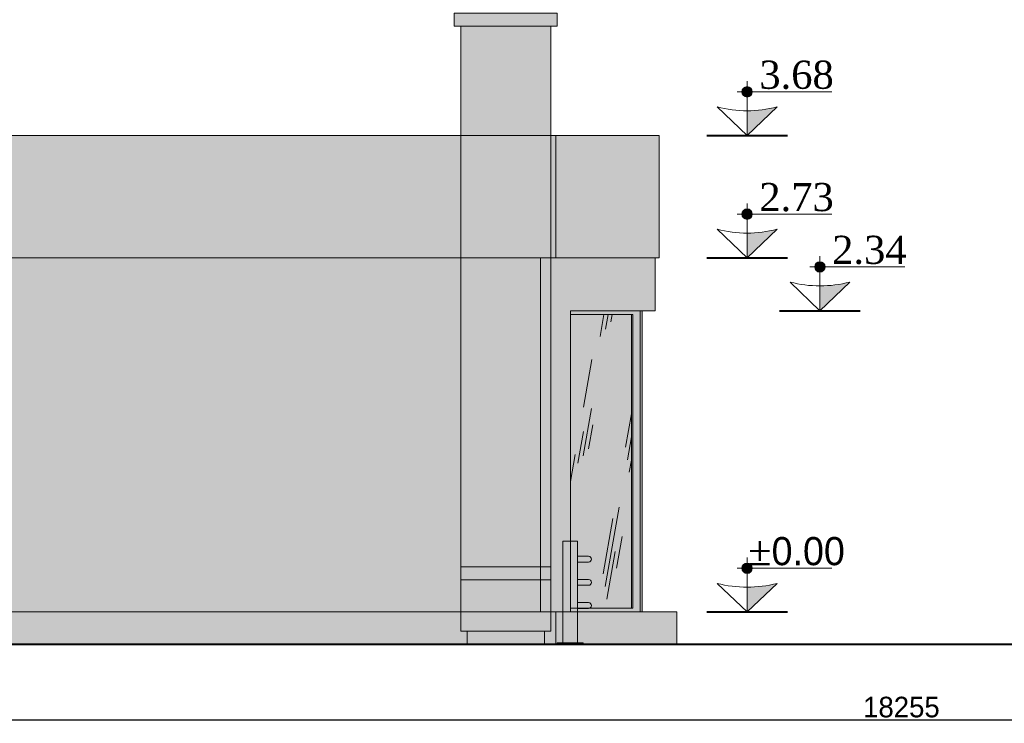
# Model space of a CAD drawing. Header units: feet. Extents: x 1537802 to 2072561, y 4461723 to 4732600.
# Tile 101 of 113: x 1974651 to 1982298, y 4586259 to 4591723. Entities that reach past the tile are written whole.
import ezdxf

# ---------------------------------------------------------------- set-up
doc = ezdxf.new("R2010")
doc.units = ezdxf.units.FT
doc.header["$MEASUREMENT"] = 0
doc.header["$PDMODE"] = 98
doc.header["$PDSIZE"] = 0.3
doc.layers.add('ZOMEBI', color=20, linetype='Continuous')
doc.dimstyles.new('ZO M100 Ark', dxfattribs={"dimscale": 8, "dimtxt": 8, "dimasz": 3, "dimexe": 0.5, "dimexo": 0, "dimgap": 2, "dimtad": 1, "dimtoh": 1, "dimdec": 0, "dimlfac": 10, "dimzin": 9, "dimtxsty": 'Standard', "dimblk": 'OBLIQUE', "dimcen": 2.5085, "dimdle": 0.5, "dimclrd": 20, "dimclre": 20, "dimclrt": 20, "dimadec": 0, "dimazin": 0, "dimtfac": 1, "dimtdec": 0, "dimtofl": 0, "dimtmove": 0, "dimatfit": 3, "dimfxl": 1, "dimarcsym": 0})

# ---------------------------------------------------------------- blocks, each defined once
blk = doc.blocks.new('marcx')
h = blk.add_hatch(color=256)
h.dxf.hatch_style = 1
h.paths.add_polyline_path([(-700, 4800), (100, 4800), (100, 4900), (-700, 4900)])
h.paths.add_polyline_path([(50, 600), (-650, 600), (-650, 500), (50, 500)])
at = {"lineweight": 0, "true_color": 0xf7f7f7}
h = blk.add_hatch(color=7, dxfattribs=at)
h.dxf.hatch_style = 1
h.paths.add_polyline_path([(-650, 4800), (50, 4800), (50, 600), (-650, 600)])
h.paths.add_polyline_path([(-650, 500), (50, 500), (50, 100), (-650, 100)])
at = {"linetype": 'ByBlock', "lineweight": 40, "ltscale": 0.5}
h = blk.add_hatch(color=252, dxfattribs=at)
h.dxf.hatch_style = 1
h.paths.add_polyline_path([(-600, 0), (0, 0), (0, 100), (-600, 100)])
at = {"linetype": 'ByBlock', "lineweight": 9, "ltscale": 0.5}
for points in [[(-700, 4800), (100, 4800), (100, 4900), (-700, 4900)], [(-650, 4800), (50, 4800), (50, 600), (-650, 600)], [(50, 600), (-650, 600), (-650, 500), (50, 500)], [(-650, 500), (50, 500), (50, 100), (-650, 100)], [(-600, 0), (0, 0), (0, 100), (-600, 100)]]:
    blk.add_lwpolyline(points, close=True, dxfattribs=at)
blk = doc.blocks.new('_Dot')
at = {"color": 0, "linetype": 'ByBlock', "lineweight": -2}
blk.add_line((-0.5, 0), (-1, 0), dxfattribs=at)
at = {"color": 0, "linetype": 'ByBlock', "lineweight": 40, "const_width": 0.5}
blk.add_lwpolyline([(-0.25, 0, 1), (0.25, 0, 1)], format="xyb", close=True, dxfattribs=at)
blk = doc.blocks.new('*D5864')
at = {"layer": 'Defpoints', "color": 0, "lineweight": 30, "transparency": 16777216}
for p in [(1972371.81645509, 4586589.987446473), (1990626.816455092, 4586587.632847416), (1972371.81645509, 4586282.88768766)]:
    blk.add_point(p, dxfattribs=at)
at = {"layer": 'ZOMEBI', "color": 5, "lineweight": -2, "transparency": 16777216}
for p, q in [((1972371.81645509, 4586589.987446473), (1972371.81645509, 4586262.88768766)), ((1990626.816455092, 4586587.632847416), (1990626.816455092, 4586262.88768766)), ((1990578.816455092, 4586282.88768766), (1972419.81645509, 4586282.88768766))]:
    blk.add_line(p, q, dxfattribs=at)
at = {"layer": 'ZOMEBI', "color": 5, "lineweight": -2, "transparency": 16777216, "xscale": 48, "yscale": 48, "zscale": 48, "rotation": 180}
blk.add_blockref('_Dot', (1972371.81645509, 4586282.88768766), dxfattribs=at)
at = {"layer": 'ZOMEBI', "color": 5, "lineweight": -2, "transparency": 16777216, "xscale": 48, "yscale": 48, "zscale": 48}
blk.add_blockref('_Dot', (1990626.816455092, 4586282.88768766), dxfattribs=at)
at = {"layer": 'ZOMEBI', "color": 5, "lineweight": 5, "transparency": 16777216, "insert": (1981499.316455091, 4586384.003447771), "char_height": 160, "attachment_point": 5}
blk.add_mtext('18255', dxfattribs=at)
blk = doc.blocks.new('gggggggggggggggggggggggg')
at = {"lineweight": 30}
h = blk.add_hatch(color=2, dxfattribs=at)
h.dxf.hatch_style = 1
h.set_gradient(color1=(91, 91, 91), tint=1, name='CYLINDER')
h.paths.add_polyline_path([(57.5, -790), (57.5, 0), (-57.5, 0), (-57.5, -790)])
h = blk.add_hatch(color=2, dxfattribs=at)
h.dxf.hatch_style = 1
h.set_gradient(color1=(91, 91, 91), rotation=90.00000000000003, tint=1, name='CYLINDER')
edge = h.paths.add_edge_path()
edge.add_line((142.5, -117.5), (57.5, -117.5))
edge.add_line((57.5, -117.5), (57.5, -162.5))
edge.add_line((57.5, -162.5), (142.5, -162.5))
edge.add_arc((142.5, -140), 22.5, 270, 450)
h = blk.add_hatch(color=2, dxfattribs=at)
h.dxf.hatch_style = 1
h.set_gradient(color1=(91, 91, 91), rotation=90.00000000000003, tint=1, name='CYLINDER')
edge = h.paths.add_edge_path()
edge.add_line((142.5, -297.5), (57.5, -297.5))
edge.add_line((57.5, -297.5), (57.5, -342.5))
edge.add_line((57.5, -342.5), (142.5, -342.5))
edge.add_arc((142.5, -320), 22.5, 270, 450)
h = blk.add_hatch(color=2, dxfattribs=at)
h.dxf.hatch_style = 1
h.set_gradient(color1=(91, 91, 91), rotation=90.00000000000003, tint=1, name='CYLINDER')
edge = h.paths.add_edge_path()
edge.add_line((142.5, -477.5), (57.5, -477.5))
edge.add_line((57.5, -477.5), (57.5, -522.5))
edge.add_line((57.5, -522.5), (142.5, -522.5))
edge.add_arc((142.5, -500), 22.5, 270, 450)
h = blk.add_hatch(color=252, dxfattribs=at)
h.dxf.hatch_style = 1
h.paths.add_polyline_path([(100, -790), (-100, -790), (-100, -800), (100, -800)])
at = {"lineweight": 5}
blk.add_lwpolyline([(57.5, -790), (57.5, 0), (-57.5, 0), (-57.5, -790)], close=True, dxfattribs=at)
for points in [[(142.5, -117.5), (57.5, -117.5), (57.5, -162.5), (142.5, -162.5, 1)], [(142.5, -297.5), (57.5, -297.5), (57.5, -342.5), (142.5, -342.5, 1)], [(142.5, -477.5), (57.5, -477.5), (57.5, -522.5), (142.5, -522.5, 1)]]:
    blk.add_lwpolyline(points, format="xyb", close=True, dxfattribs=at)
at = {"linetype": 'ByBlock', "lineweight": 13, "ltscale": 0.5}
blk.add_lwpolyline([(100, -790), (-100, -790), (-100, -800), (100, -800)], close=True, dxfattribs=at)
blk = doc.blocks.new('+0.00')
for points in [[(-3.819877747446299e-11, 17.39978440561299, 0.4142135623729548), (-1.85470893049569, 15.54507547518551), (-3.637978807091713e-11, 15.54507547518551)], [(-4.001776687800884e-11, 15.54507547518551), (-1.85470893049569, 15.54507547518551, 0.4142135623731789), (-3.637978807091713e-11, 13.69036654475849)], [(-3.637978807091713e-11, 17.39978440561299), (-3.819877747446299e-11, 15.54507547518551), (1.85470893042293, 15.54507547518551, 0.4142135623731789)], [(1.85470893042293, 15.54507547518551), (-3.819877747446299e-11, 15.54507547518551), (-3.819877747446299e-11, 13.69036654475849, 0.4142135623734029)], [(10.62896660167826, 10.16461119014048, -0.06368302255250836), (-3.637978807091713e-11, 8.805329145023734), (-3.637978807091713e-11, -3.501554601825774e-11)]]:
    blk.add_hatch(color=1).paths.add_polyline_path(points)
at = {"lineweight": 9}
for points in [[(-3.637978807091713e-11, -3.501554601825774e-11), (-3.637978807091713e-11, 19.3094265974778)], [(-3.531057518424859, 15.54507547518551), (30.13277985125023, 15.54507547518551)]]:
    blk.add_lwpolyline(points, dxfattribs=at)
blk.add_lwpolyline([(10.62896660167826, 10.16461119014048), (-3.637978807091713e-11, -3.501554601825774e-11), (-10.62896660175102, 10.16461119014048, 0.1278846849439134)], format="xyb", close=True, dxfattribs=at)
blk.add_circle((-3.637978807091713e-11, 15.54507547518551), 1.854708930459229, dxfattribs=at)

msp = doc.modelspace()

# ---------------------------------------------------------------- hatches: boundary and pattern name
at = {"lineweight": 0, "true_color": 0xf7f7f7}
h = msp.add_hatch(color=7, dxfattribs=at)
h.dxf.hatch_style = 1
h.paths.add_polyline_path([(1972266.273165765, 4589873.509191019), (1978816.273165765, 4589873.509191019), (1978816.273165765, 4590823.509191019), (1972266.273165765, 4590823.509191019)])
h.paths.add_polyline_path([(1979617.81645509, 4589873.509191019), (1978816.273165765, 4589873.509191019), (1978816.273165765, 4590823.509191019), (1979617.81645509, 4590823.509191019)])
at = {"lineweight": 0, "true_color": 0xe8e8e8}
h = msp.add_hatch(color=254, dxfattribs=at)
h.dxf.hatch_style = 1
h.paths.add_polyline_path([(1972266.273165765, 4589873.509191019), (1978696.273165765, 4589873.509191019), (1978696.273165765, 4587123.509191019), (1972266.273165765, 4587123.509191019)])
h.paths.add_polyline_path([(1978696.273165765, 4587123.509191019), (1978696.273165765, 4589873.509191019), (1979587.019557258, 4589873.509191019), (1979587.019557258, 4589463.509191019), (1978928.405200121, 4589463.509191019), (1978928.405200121, 4587123.509191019)])
at = {"lineweight": 5}
h = msp.add_hatch(dxfattribs=at)
h.set_pattern_fill('AR-SAND', color=256, scale=80)
h.set_pattern_definition([(37.50000000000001, (1888881.710963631, 4721834.922881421), (-5.039468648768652, 154.1459015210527), [0, -121.6, 0, -136, 0, -130]), (7.499999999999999, (1888881.710963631, 4721834.922881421), (141.5821364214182, 225.7716852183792), [0, -65.6, 0, -109.6, 0, -42]), (327.5, (1888783.310963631, 4721834.922881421), (249.1313489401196, 0.4527242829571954), [0, -40, 0, -144, 0, -188]), (317.5, (1888783.310963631, 4721834.922881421), (240.4901283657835, 70.21404519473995), [0, -20, 0, -94.39999999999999, 0, -108])])
h.paths.add_polyline_path([(1972266.273165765, 4589873.509191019), (1978696.273165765, 4589873.509191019), (1978696.273165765, 4587123.509191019), (1972266.273165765, 4587123.509191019)])
h.paths.add_polyline_path([(1978696.273165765, 4587123.509191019), (1978696.273165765, 4589873.509191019), (1979587.019557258, 4589873.509191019), (1979587.019557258, 4589463.509191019), (1978928.405200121, 4589463.509191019), (1978928.405200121, 4587123.509191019)])
at = {"lineweight": 0, "true_color": 0xf7f7f7}
h = msp.add_hatch(color=7, dxfattribs=at)
h.dxf.hatch_style = 1
h.paths.add_polyline_path([(1978928.405200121, 4589463.509191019), (1979487.019557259, 4589463.509191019), (1979487.019557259, 4587123.509191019), (1978928.405200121, 4587123.509191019), (1978928.405200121, 4587153.509191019), (1979402.204114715, 4587153.509191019), (1979402.204114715, 4589433.509191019), (1978928.405200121, 4589433.509191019)])
at = {"linetype": 'Continuous', "lineweight": 50}
h = msp.add_hatch(color=5, dxfattribs=at)
h.dxf.hatch_style = 1
h.set_gradient(color1=(112, 219, 255), rotation=45, tint=1, name='HEMISPHERICAL')
h.paths.add_polyline_path([(1978928.405200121, 4589433.509191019), (1979402.204114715, 4589433.509191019), (1979402.204114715, 4587153.509191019), (1978928.405200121, 4587153.509191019)])
at = {"lineweight": 5, "true_color": 0x4e5e79}
h = msp.add_hatch(dxfattribs=at)
h.set_pattern_fill('H50', color=157, scale=1000, angle=80, style=0, pattern_type=2)
h.set_pattern_definition([(80, (1989827.88614032, 4589666.40990496), (-811.1595753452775, 1158.455930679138), [249.999999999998, -749.999999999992]), (80, (1989753.649613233, 4589425.643154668), (-811.1595753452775, 1158.455930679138), [374.999999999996, -624.999999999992]), (80, (1989739.211810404, 4589523.435945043), (-811.1595753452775, 1158.455930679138), [624.999999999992, -374.999999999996]), (80, (1989724.658161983, 4589621.147619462), (-811.1595753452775, 1158.455930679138), [437.499999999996, -562.499999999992]), (80, (1989436.877210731, 4589608.427002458), (-811.1595753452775, 1158.455930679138), [187.499999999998, -812.499999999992]), (80, (1989395.199716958, 4589552.311705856), (-811.1595753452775, 1158.455930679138), [374.999999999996, -624.999999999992]), (80, (1989353.62070396, 4589496.179044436), (-811.1595753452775, 1158.455930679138), [249.999999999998, -749.999999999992]), (80, (1989355.355254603, 4589686.265686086), (-811.1595753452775, 1158.455930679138), [374.999999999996, -374.999999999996])])
h.paths.add_polyline_path([(1978928.405200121, 4589433.509191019), (1979402.169880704, 4589433.509191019), (1979402.238348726, 4587153.509191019), (1978928.473668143, 4587153.509191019)])
at = {"lineweight": 0, "true_color": 0xf7f7f7}
h = msp.add_hatch(color=7, dxfattribs=at)
h.dxf.hatch_style = 1
h.paths.add_polyline_path([(1972266.273165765, 4586873.509191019), (1979756.273165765, 4586873.509191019), (1979756.273165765, 4587123.509191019), (1972266.273165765, 4587123.509191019)])

# ---------------------------------------------------------------- linework, layer by layer
at = {"linetype": 'ByBlock', "lineweight": 13, "ltscale": 0.5, "elevation": -26089.27530661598}
for points in [[(1972266.273165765, 4589873.509191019), (1978816.273165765, 4589873.509191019), (1978816.273165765, 4590823.509191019), (1972266.273165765, 4590823.509191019)], [(1979617.81645509, 4589873.509191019), (1978816.273165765, 4589873.509191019), (1978816.273165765, 4590823.509191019), (1979617.81645509, 4590823.509191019)], [(1972266.273165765, 4589873.509191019), (1978696.273165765, 4589873.509191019), (1978696.273165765, 4587123.509191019), (1972266.273165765, 4587123.509191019)], [(1972266.273165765, 4586873.509191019), (1978816.273165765, 4586873.509191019), (1978816.273165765, 4587123.509191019), (1972266.273165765, 4587123.509191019)]]:
    msp.add_lwpolyline(points, close=True, dxfattribs=at)
at = {"lineweight": 40, "elevation": -26089.27530661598}
for points in [[(1979987.020826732, 4590823.509191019), (1980614.557499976, 4590823.509191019)], [(1979987.020826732, 4589873.509191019), (1980614.557499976, 4589873.509191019)], [(1980552.671622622, 4589463.509191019), (1981180.208295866, 4589463.509191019)], [(1979987.020826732, 4587123.509191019), (1980614.557499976, 4587123.509191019)]]:
    msp.add_lwpolyline(points, dxfattribs=at)
at = {"linetype": 'ByBlock', "lineweight": 9, "ltscale": 0.5, "elevation": -26089.27530661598}
for points in [[(1978696.273165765, 4587123.509191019), (1978696.273165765, 4589873.509191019), (1979587.019557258, 4589873.509191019), (1979587.019557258, 4589463.509191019), (1978928.405200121, 4589463.509191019), (1978928.405200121, 4587123.509191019)], [(1978928.405200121, 4587153.509191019), (1979412.916802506, 4587153.509191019), (1979412.916802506, 4589433.509191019), (1978928.405200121, 4589433.509191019), (1978928.405200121, 4589463.509191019), (1979469.445964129, 4589463.509191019), (1979469.445964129, 4587123.509191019), (1978928.405200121, 4587123.509191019)], [(1979402.204114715, 4589433.509191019), (1978928.405200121, 4589433.509191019), (1978928.405200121, 4587153.509191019), (1979402.204114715, 4587153.509191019)], [(1979402.204114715, 4587153.509191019), (1979412.916802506, 4587153.509191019), (1979412.916802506, 4589433.509191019), (1979402.204114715, 4589433.509191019)], [(1979469.445964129, 4589463.509191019), (1979487.019557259, 4589463.509191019), (1979487.019557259, 4587123.509191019), (1979469.445964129, 4587123.509191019)], [(1978816.273165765, 4587123.509191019), (1979756.273165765, 4587123.509191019), (1979756.273165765, 4586873.509191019), (1978816.273165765, 4586873.509191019)]]:
    msp.add_lwpolyline(points, close=True, dxfattribs=at)
at = {"linetype": 'ByBlock', "lineweight": 40, "ltscale": 0.5, "elevation": -26089.27530661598}
msp.add_lwpolyline([(1968461.985521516, 4586873.509191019), (1997299.973522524, 4586873.509191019)], dxfattribs=at)

# ---------------------------------------------------------------- block references
at = {"lineweight": 30}
msp.add_blockref('marcx', (1978726.81645509, 4586873.509191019, -26089.27530661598), dxfattribs=at)
at = {"color": 4, "lineweight": 15, "xscale": 21.86184000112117, "yscale": 21.86184000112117, "zscale": 21.86184000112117}
for p in [(1980300.789163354, 4590823.509191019, -26089.27530661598), (1980300.789163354, 4589873.509191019, -26089.27530661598), (1980866.439959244, 4589463.509191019, -26089.27530661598), (1980300.789163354, 4587123.509191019, -26089.27530661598)]:
    msp.add_blockref('+0.00', p, dxfattribs=at)
at = {"color": 2, "lineweight": 30}
msp.add_blockref('gggggggggggggggggggggggg', (1978926.81645509, 4587673.509191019, -26089.27530661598), dxfattribs=at)

# ---------------------------------------------------------------- texts
at = {"lineweight": 9, "char_height": 218.6184, "width": 840.6312680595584, "attachment_point": 2}
for s, insert in [('{\\fTimes New Roman|b0|i0|c0|p18;3.68}', (1980684.827480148, 4591405.482805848, -26089.27530661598)), ('{\\fTimes New Roman|b0|i0|c0|p18;2.73}', (1980684.827480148, 4590455.482805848, -26089.27530661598)), ('{\\fTimes New Roman|b0|i0|c0|p18;2.34}', (1981250.478276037, 4590045.482805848, -26089.27530661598)), ('{\\fTimes New Roman|b0|i0|c0|p18;%%P}0.00', (1980684.827480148, 4587705.482805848, -26089.27530661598))]:
    msp.add_mtext(s, dxfattribs=dict(at, insert=insert))

# ---------------------------------------------------------------- dimensions: what is measured, and where the dimension line sits
at = {"layer": 'ZOMEBI', "color": 3, "lineweight": 5}
dim = msp.add_linear_dim(base=(1972371.81645509, 4586282.88768766, -26089.27530661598), p1=(1990626.816455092, 4586587.632847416, -26089.27530661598), p2=(1972371.81645509, 4586589.987446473, -26089.27530661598), angle=180, dimstyle='ZO M100 Ark', override={"dimscale": 40, "dimtxt": 4, "dimasz": 1.2, "dimgap": 0.5, "dimlfac": 1, "dimblk1": 'Dot', "dimblk2": 'Dot', "dimsah": 1, "dimclrd": 5, "dimclre": 5, "dimclrt": 5, "dimfxl": 0.18, "dimarcsym": 1}, dxfattribs=at)
dim.commit()
dim.dimension.update_dxf_attribs({"geometry": '*D5864', "text_midpoint": (1981499.316455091, 4586384.003447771, -26089.27530661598)})

doc.saveas('drawing.dxf')
